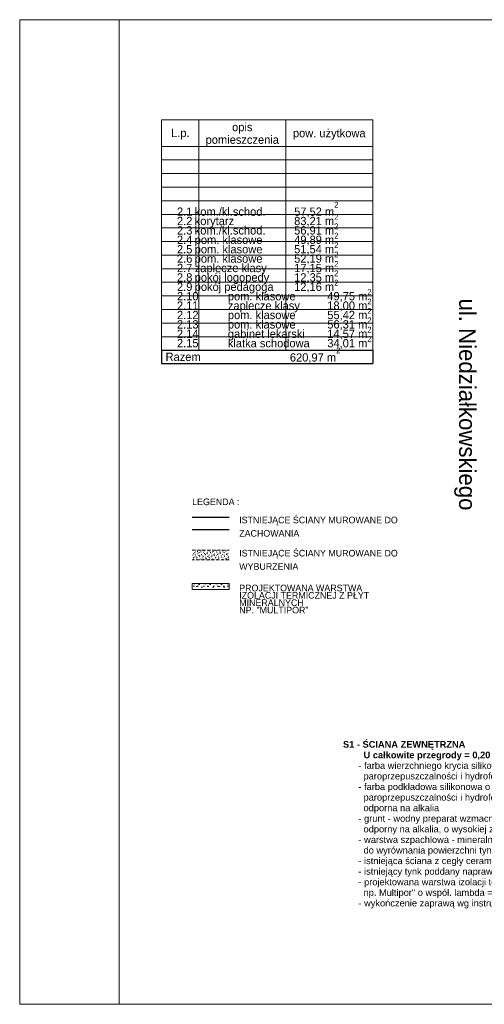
# Model space of a CAD drawing. Extents: x -145259 to -66341, y -2316 to 227384.
# Tile 67 of 141: x -143259 to -129237, y 117284 to 146984. Entities that reach past the tile are written whole.
import ezdxf

# ---------------------------------------------------------------- set-up
doc = ezdxf.new("R2010")
doc.units = 0
doc.header["$MEASUREMENT"] = 0
doc.linetypes.add('Krawędzie ukryte', pattern=[150, 100, -50])
doc.layers.add('Arch ocieplenie', color=7, linetype='Continuous')
for name, color, linetype, lineweight in [('Arch ocieplenie_Nr_Pióra__21', 7, 'Continuous', 13), ('Arch opisy_Nr_Pióra__1', 7, 'Continuous', 25), ('Arch opisy_Nr_Pióra__21', 7, 'Continuous', 13), ('Arch opisy_Nr_Pióra__5', 7, 'Continuous', 13), ('ARCH TABELA_Nr_Pióra__21', 7, 'Continuous', 13), ('INWENT OPISY_Nr_Pióra__21', 7, 'Continuous', 13), ('INWENT.ŚCIANY_Nr_Pióra__1', 7, 'Continuous', 25)]:
    doc.layers.add(name, color=color, linetype=linetype, lineweight=lineweight)
doc.layers.add('Arch wyburzenia_Nr_Pióra__2', color=7, linetype='Continuous', lineweight=13, true_color=0x7f7f7f)
doc.layers.add('INWENT.ŚCIANY_Nr_Pióra__2', color=7, linetype='Continuous', lineweight=13, true_color=0x7f7f7f)
doc.styles.add('GENERATED_STYLE_4', font='txt')
doc.styles.add('GENERATED_STYLE_6', font='txt')
doc.styles.add('GENERATED_STYLE_7', font='txt')
doc.styles.add('GENERATED_STYLE_8', font='txt')

# ---------------------------------------------------------------- blocks, each defined once
blk = doc.blocks.new('Ściana_593', base_point=(-138053, 129980))
at = {"layer": 'Arch ocieplenie_Nr_Pióra__21', "linetype": 'Continuous'}
h = blk.add_hatch(dxfattribs=at)
h.set_pattern_fill('Structural_Concrete', color=256, style=0, pattern_type=2)
h.set_pattern_definition([(0, (0, 0), (0, 623.5383), [60, -300]), (0, (180, 311.8), (0, 623.5383), [60, -300]), (60, (0, 0), (-540, 311.7692), [60, -300]), (60, (360, 0), (-540, 311.7692), [60, -300]), (120, (60, 0), (540, 311.7692), [60, -300]), (120, (420, 0), (540, 311.7692), [60, -300]), (0, (0, 60), (0, 120.000005), [0, -120.000005, 0, -180.00001]), (45, (60, 60), (-84.85282, 84.85282), [0, -90, 0, -150.000006])])
h.paths.add_polyline_path([(-138053, 129800), (-136933, 129800), (-136933, 129980), (-138053, 129980)], flags=0)
for p, q in [((-136933, 129980), (-138053, 129980)), ((-138053, 129980), (-138053, 129800)), ((-138053, 129800), (-136933, 129800)), ((-136933, 129800), (-136933, 129980))]:
    blk.add_line(p, q, dxfattribs=at)

msp = doc.modelspace()

# ---------------------------------------------------------------- hatches: boundary and pattern name
at = {"layer": 'Arch wyburzenia_Nr_Pióra__2', "linetype": 'Continuous'}
h = msp.add_hatch(dxfattribs=at)
h.set_pattern_fill('Cut_Stone', color=256, style=0, pattern_type=2)
h.set_pattern_definition([(45, (0, 200), (-63.63961, 63.63961), [0, -60, 0, -90]), (110, (200, 200), (84.572336, 30.781813), [0, -44, 0, -76])])
h.paths.add_polyline_path([(-138053.2, 130689.9), (-136933.2, 130689.9), (-136933.2, 130979.9), (-138053.2, 130979.9)], flags=0)

# ---------------------------------------------------------------- linework, layer by layer
at = {"layer": 'Arch opisy_Nr_Pióra__1', "linetype": 'Continuous'}
for p, q in [((-138976.1, 137011.7), (-138976.1, 136610.1)), ((-138976.1, 137011.7), (-132601.1, 137011.7)), ((-132601.1, 137011.7), (-132601.1, 136610.1)), ((-138976.1, 136610.1), (-132601.1, 136610.1))]:
    msp.add_line(p, q, dxfattribs=at)
at = {"layer": 'Arch opisy_Nr_Pióra__21', "linetype": 'Continuous'}
for p, q in [((-138976.1, 136610.1), (-138976.1, 143964.7)), ((-138976.1, 143964.7), (-132601.1, 143964.7)), ((-137851.1, 137011.7), (-137851.1, 143964.7)), ((-135226.1, 137011.7), (-135226.1, 143964.7)), ((-132601.1, 137011.7), (-132601.1, 143964.7)), ((-138976.1, 143161.7), (-132601.1, 143161.7)), ((-138976.1, 142751.7), (-132601.1, 142751.7)), ((-138976.1, 142341.7), (-132601.1, 142341.7)), ((-138976.1, 141931.7), (-132601.1, 141931.7)), ((-138976.1, 141521.7), (-132601.1, 141521.7)), ((-138976.1, 141111.7), (-132601.1, 141111.7)), ((-138976.1, 140701.7), (-132601.1, 140701.7)), ((-138976.1, 140291.7), (-132601.1, 140291.7)), ((-138976.1, 139881.7), (-132601.1, 139881.7)), ((-138976.1, 139471.7), (-132601.1, 139471.7)), ((-138976.1, 139061.7), (-132601.1, 139061.7)), ((-138976.1, 138651.7), (-132601.1, 138651.7)), ((-138976.1, 138241.7), (-132601.1, 138241.7)), ((-138976.1, 137831.7), (-132601.1, 137831.7)), ((-138976.1, 137421.7), (-132601.1, 137421.7)), ((-138976.1, 137013.4), (-132601.1, 137013.4)), ((-138976.1, 137011.7), (-132601.1, 137011.7)), ((-138976.1, 137011.7), (-132601.1, 137011.7)), ((-138976.1, 137011.7), (-132601.1, 137011.7)), ((-138976.1, 137011.7), (-132601.1, 137011.7))]:
    msp.add_line(p, q, dxfattribs=at)
at = {"layer": 'ARCH TABELA_Nr_Pióra__21', "linetype": 'Continuous'}
for p, q in [((-143258.7, 117283.6), (-143258.7, 146983.6)), ((-143258.7, 146983.6), (-68258.7, 146983.6)), ((-140258.7, 146983.6), (-140258.7, 117283.6)), ((-140258.7, 146483.6), (-140258.7, 146983.6)), ((-140258.7, 117283.6), (-140258.7, 117783.6)), ((-68258.7, 117283.6), (-143258.7, 117283.6))]:
    msp.add_line(p, q, dxfattribs=at)
at = {"layer": 'INWENT.ŚCIANY_Nr_Pióra__1', "linetype": 'Continuous'}
for p, q in [((-138053.2, 131979.9), (-136933.2, 131979.9)), ((-136933.2, 131599.9), (-138053.2, 131599.9))]:
    msp.add_line(p, q, dxfattribs=at)
at = {"layer": 'INWENT.ŚCIANY_Nr_Pióra__2', "linetype": 'Krawędzie ukryte'}
for p, q in [((-138053.2, 130979.9), (-136933.2, 130979.9)), ((-136933.2, 130689.9), (-138053.2, 130689.9))]:
    msp.add_line(p, q, dxfattribs=at)

# ---------------------------------------------------------------- block references
at = {"layer": 'Arch ocieplenie'}
msp.add_blockref('Ściana_593', (-138053.2, 129979.9), dxfattribs=at)

# ---------------------------------------------------------------- texts
at = {"layer": 'Arch opisy_Nr_Pióra__1', "linetype": 'Continuous', "char_height": 250.009}
for s, insert, width, attachment_point, line_spacing_factor, style in [('{opis\\Ppomieszczenia}', (-136541.1, 143164.1), 2402.028, 8, 0.912199, 'GENERATED_STYLE_6'), ('{     2.1^Ikom./kl.schod.^I57,52 m\\A1{\\H0.7x;\\S2^  ;}^I\\P     2.2^Ikorytarz^I^I83,21 m\\A1{\\H0.7x;\\S2^  ;}^I\\P     2.3^Ikom./kl.schod.^I56,91 m\\A1{\\H0.7x;\\S2^  ;}^I\\P     2.4^Ipom. klasowe^I49,89 m\\A1{\\H0.7x;\\S2^  ;}^I\\P     2.5^Ipom. klasowe^I51,54 m\\A1{\\H0.7x;\\S2^  ;}^I\\P     2.6^Ipom. klasowe^I52,19 m\\A1{\\H0.7x;\\S2^  ;}^I\\P     2.7^Izaplecze klasy^I17,15 m\\A1{\\H0.7x;\\S2^  ;}^I\\P     2.8^Ipokój logopedy^I12,35 m\\A1{\\H0.7x;\\S2^  ;}^I\\P     2.9^Ipokój pedagoga^I12,16 m\\A1{\\H0.7x;\\S2^  ;}^I\\P     2.10^Ipom. klasowe^I49,75 m\\A1{\\H0.7x;\\S2^  ;}^I\\P     2.11^Izaplecze klasy^I18,00 m\\A1{\\H0.7x;\\S2^  ;}^I\\P     2.12^Ipom. klasowe^I55,42 m\\A1{\\H0.7x;\\S2^  ;}^I        \\P     2.13^Ipom. klasowe^I56,31 m\\A1{\\H0.7x;\\S2^  ;}^I\\P     2.14^Igabinet lekarski^I14,57 m\\A1{\\H0.7x;\\S2^  ;}^I\\P     2.15^Iklatka schodowa^I34,01 m\\A1{\\H0.7x;\\S2^  ;}^I^I}', (-138976.1, 137015.9), 6402.5, 7, 0.472322, 'GENERATED_STYLE_4')]:
    msp.add_mtext(s, dxfattribs=dict(at, insert=insert, width=width, attachment_point=attachment_point, line_spacing_factor=line_spacing_factor, style=style))
at = {"layer": 'Arch opisy_Nr_Pióra__1', "linetype": 'Continuous', "style": 'GENERATED_STYLE_6'}
for s, insert, char_height, attachment_point in [('{L.p.}', (-138411.1, 143366.9), 250.01, 8), ('{pow. użytkowa}', (-133916.1, 143362.4), 250.009, 8), ('{Razem}', (-138856.1, 136686.8), 250.01, 7), ('{ 620,97 m\\A1{\\H0.7x;\\S2^  ;}}', (-135197.4, 136624.5), 250.009, 7)]:
    msp.add_mtext(s, dxfattribs=dict(at, insert=insert, char_height=char_height, attachment_point=attachment_point))
at = {"layer": 'Arch opisy_Nr_Pióra__1', "linetype": 'Continuous', "insert": (-129497, 135376.1), "char_height": 500, "attachment_point": 2, "rotation": 270, "style": 'GENERATED_STYLE_7'}
msp.add_mtext('{ul. Niedziałkowskiego}', dxfattribs=at)
at = {"layer": 'Arch opisy_Nr_Pióra__5', "linetype": 'Continuous', "insert": (-133502.2, 125224.3), "char_height": 200, "width": 9728.552, "attachment_point": 1, "line_spacing_factor": 0.957557, "style": 'GENERATED_STYLE_8'}
msp.add_mtext('\\A1;{\\fArial|b1|i0|c0|p38;S1 - ŚCIANA ZEWNĘTRZNA\\P        U całkowite przegrody = 0,20 W/m2K:\\P\\fArial|b0|i0|c0|p38;      - farba wierzchniego krycia silikonowa o wysokim współczynniku \\P        paroprzepuszczalności i hydrofobowości, światłotrwała , odporna na alkalia \\P      - farba podkładowa silikonowa o wysokim współczynniku \\P        paroprzepuszczalności i hydrofobowości, światłotrwała , \\P        odporna na alkalia\\P      - grunt - wodny preparat wzmacniająco-hydrofobizującym, \\P        odporny na alkalia, o wysokiej zdolności wnikania w podłoże\\P      - warstwa szpachlowa - mineralny tynk drobnoziarnisty, \\P        do wyrównania powierzchni tynków \\P      - istniejąca ściana z cegły ceramicznej pełnej - 60 cm\\P      - istniejący tynk poddany naprawą  \\P      - projektowana warstwa izolacji termicznej z płyt mineralnych\\P        np. Multipor" o współ. lambda = 0,040 W/mK- 18 cm \\P      - wykończenie zaprawą wg instrukcji dostawcy płyt mineralnych}', dxfattribs=at)
at = {"layer": 'INWENT OPISY_Nr_Pióra__21', "linetype": 'Continuous', "insert": (-138053.2, 132540.5), "char_height": 200, "attachment_point": 1, "style": 'GENERATED_STYLE_6'}
msp.add_mtext('{LEGENDA :}', dxfattribs=at)
at = {"layer": 'INWENT OPISY_Nr_Pióra__21', "linetype": 'Continuous', "char_height": 200, "width": 4861.522, "attachment_point": 1, "style": 'GENERATED_STYLE_6'}
for s, insert, line_spacing_factor in [('{ISTNIEJĄCE ŚCIANY MUROWANE DO ZACHOWANIA}', (-136633.2, 131991.8), 1.206619), ('{ISTNIEJĄCE ŚCIANY MUROWANE DO WYBURZENIA}', (-136633.2, 130991.8), 1.206619), ('{PROJEKTOWANA WARSTWA IZOLACJI TERMICZNEJ Z PŁYT MINERALNYCH \\PNP. "MULTIPOR"}', (-136633.2, 129940.5), 0.664767)]:
    msp.add_mtext(s, dxfattribs=dict(at, insert=insert, line_spacing_factor=line_spacing_factor))

doc.saveas('drawing.dxf')
